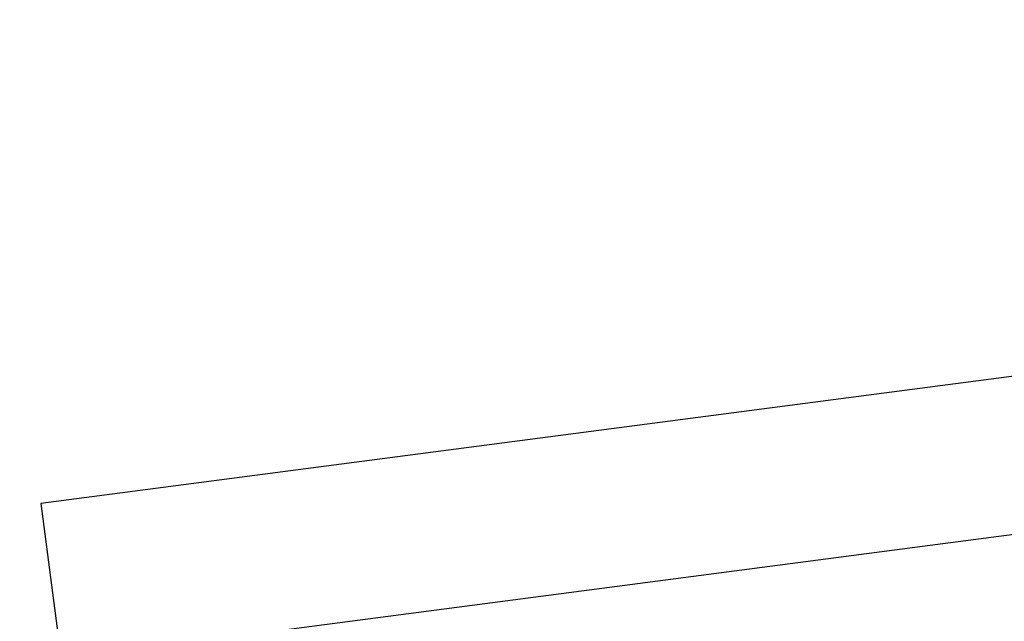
# Model space of a CAD drawing. Extents: x 446005 to 446745, y 447032 to 448234.
# Tile 122 of 127: x 446005 to 446162, y 448138 to 448234. Entities that reach past the tile are written whole.
import ezdxf

# ---------------------------------------------------------------- set-up
doc = ezdxf.new("R2010")
doc.units = 0
doc.header["$LTSCALE"] = 2
doc.header["$MEASUREMENT"] = 0
doc.linetypes.add('AUSGEZOGEN', pattern=[0])
doc.layers.get('0').update_dxf_attribs({"linetype": 'AUSGEZOGEN'})
for name, color, linetype in [('FBRTOP', 250, 'AUSGEZOGEN'), ('LAERMWAND', 1, 'AUSGEZOGEN'), ('RAHMEN', 7, 'AUSGEZOGEN')]:
    doc.layers.add(name, color=color, linetype=linetype)

msp = doc.modelspace()

# ---------------------------------------------------------------- linework, layer by layer
for p, q in [((446302.95, 448195.68), (446008.46, 448157.18)), ((446008.46, 448157.18), (446155.57, 447031.76))]:
    msp.add_line(p, q)
at = {"layer": 'FBRTOP'}
msp.add_lwpolyline([(446363.33, 447740.45, 0.000002), (446366.28, 447717.76, 0.000326)], format="xyb", dxfattribs=at)
at = {"layer": 'LAERMWAND'}
msp.add_lwpolyline([(446254.58, 447970.34, -0.000001), (446246.41, 447966.17, -0.000041)], format="xyb", dxfattribs=at)
at = {"layer": 'RAHMEN'}
msp.add_line((446595.73, 448208.74), (446016.65, 448133.04), dxfattribs=at)

doc.saveas('drawing.dxf')
